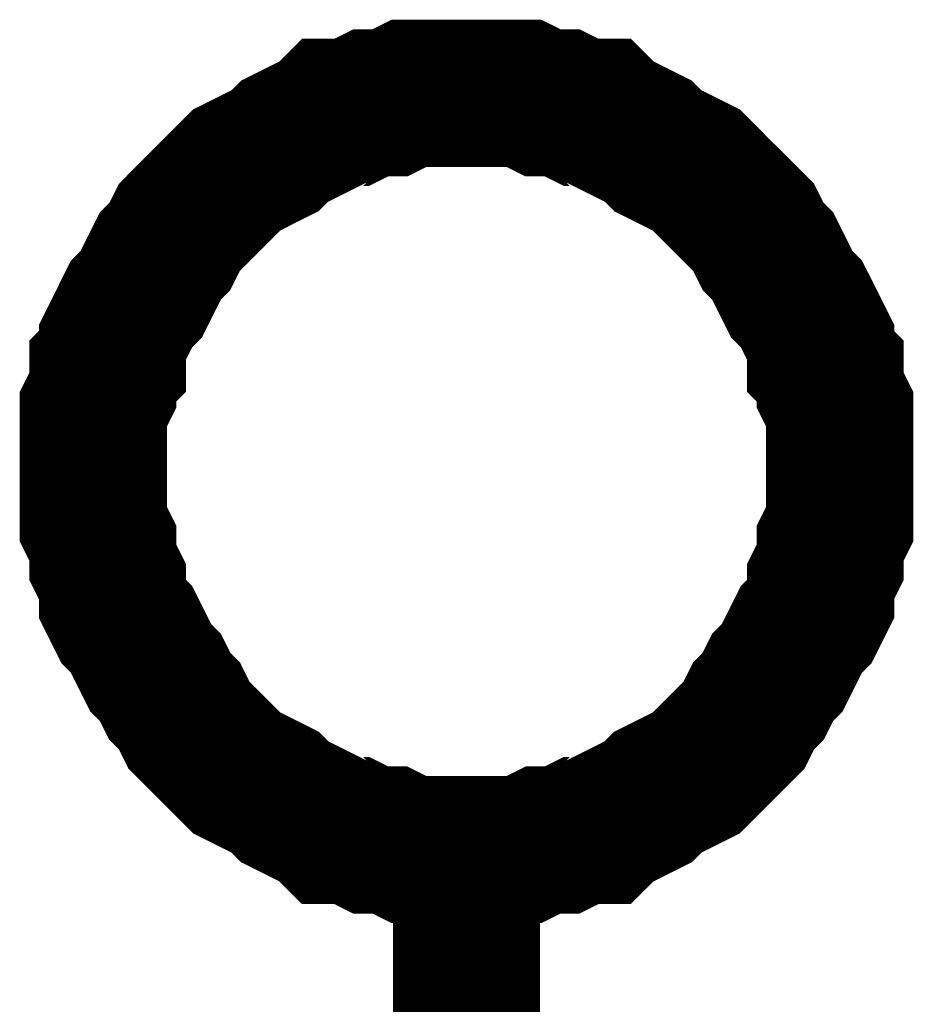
# Model space of a CAD drawing. Header units: inches. Extents: x 0 to 292, y 0 to 193.
# Tile 28 of 189: x 53.24 to 55.05, y 116.71 to 118.71. Entities that reach past the tile are written whole.
import ezdxf

# ---------------------------------------------------------------- set-up
doc = ezdxf.new("R2010")
doc.units = ezdxf.units.IN
doc.layers.add('Sheet', color=255, linetype='Continuous')

msp = doc.modelspace()

# ---------------------------------------------------------------- linework, layer by layer
at = {"layer": 'Sheet'}
for points in [[(53.3854, 117.8043, 0.2997, 0.2997, 0), (53.3854, 117.8433, 0.2997, 0.2997, 0), (53.3854, 117.8823, 0.2997, 0.2997, 0), (53.3854, 117.9212, 0.2997, 0.2997, 0), (53.4049, 117.9602, 0.2997, 0.2997, 0), (53.4049, 117.9992, 0.2997, 0.2997, 0), (53.4244, 118.0187, 0.2997, 0.2997, 0), (53.4244, 118.0577, 0.2997, 0.2997, 0), (53.4439, 118.0967, 0.2997, 0.2997, 0), (53.4633, 118.1356, 0.2997, 0.2997, 0), (53.4828, 118.1551, 0.2997, 0.2997, 0), (53.5023, 118.1941, 0.2997, 0.2997, 0), (53.5218, 118.2331, 0.2997, 0.2997, 0), (53.5413, 118.2526, 0.2997, 0.2997, 0), (53.5608, 118.2916, 0.2997, 0.2997, 0), (53.5802, 118.3111, 0.2997, 0.2997, 0), (53.5997, 118.3306, 0.2997, 0.2997, 0), (53.6387, 118.3695, 0.2997, 0.2997, 0), (53.6582, 118.389, 0.2997, 0.2997, 0), (53.6777, 118.4085, 0.2997, 0.2997, 0), (53.7166, 118.428, 0.2997, 0.2997, 0), (53.7556, 118.4475, 0.2997, 0.2997, 0), (53.7751, 118.467, 0.2997, 0.2997, 0), (53.814, 118.4865, 0.2997, 0.2997, 0), (53.853, 118.506, 0.2997, 0.2997, 0), (53.8725, 118.5255, 0.2997, 0.2997, 0), (53.9115, 118.5255, 0.2997, 0.2997, 0), (53.9504, 118.545, 0.2997, 0.2997, 0), (53.9894, 118.545, 0.2997, 0.2997, 0), (54.0284, 118.5645, 0.2997, 0.2997, 0), (54.0673, 118.5645, 0.2997, 0.2997, 0), (54.1063, 118.5645, 0.2997, 0.2997, 0), (54.1453, 118.5645, 0.2997, 0.2997, 0)], [(54.1453, 118.5645, 0.2997, 0.2997, 0), (54.1453, 118.5645, 0.2997, 0.2997, 0)], [(54.1453, 118.5645, 0.2997, 0.2997, 0), (54.1842, 118.5645, 0.2997, 0.2997, 0), (54.2232, 118.5645, 0.2997, 0.2997, 0), (54.2622, 118.5645, 0.2997, 0.2997, 0), (54.3011, 118.545, 0.2997, 0.2997, 0), (54.3401, 118.545, 0.2997, 0.2997, 0), (54.3791, 118.5255, 0.2997, 0.2997, 0), (54.418, 118.5255, 0.2997, 0.2997, 0), (54.4375, 118.506, 0.2997, 0.2997, 0), (54.4765, 118.4865, 0.2997, 0.2997, 0), (54.5155, 118.467, 0.2997, 0.2997, 0), (54.5349, 118.4475, 0.2997, 0.2997, 0), (54.5739, 118.428, 0.2997, 0.2997, 0), (54.6129, 118.4085, 0.2997, 0.2997, 0), (54.6324, 118.389, 0.2997, 0.2997, 0), (54.6518, 118.3695, 0.2997, 0.2997, 0), (54.6908, 118.3306, 0.2997, 0.2997, 0), (54.7103, 118.3111, 0.2997, 0.2997, 0), (54.7298, 118.2916, 0.2997, 0.2997, 0), (54.7493, 118.2526, 0.2997, 0.2997, 0), (54.7687, 118.2331, 0.2997, 0.2997, 0), (54.7882, 118.1941, 0.2997, 0.2997, 0), (54.8077, 118.1551, 0.2997, 0.2997, 0), (54.8272, 118.1356, 0.2997, 0.2997, 0), (54.8467, 118.0967, 0.2997, 0.2997, 0), (54.8662, 118.0577, 0.2997, 0.2997, 0), (54.8662, 118.0187, 0.2997, 0.2997, 0), (54.8857, 117.9992, 0.2997, 0.2997, 0), (54.8857, 117.9602, 0.2997, 0.2997, 0), (54.9051, 117.9212, 0.2997, 0.2997, 0), (54.9051, 117.8823, 0.2997, 0.2997, 0), (54.9051, 117.8433, 0.2997, 0.2997, 0), (54.9051, 117.8043, 0.2997, 0.2997, 0)], [(54.1453, 117.0247, 0.2997, 0.2997, 0), (54.1063, 117.0247, 0.2997, 0.2997, 0), (54.0673, 117.0247, 0.2997, 0.2997, 0), (54.0284, 117.0247, 0.2997, 0.2997, 0), (53.9894, 117.0441, 0.2997, 0.2997, 0), (53.9504, 117.0441, 0.2997, 0.2997, 0), (53.9115, 117.0636, 0.2997, 0.2997, 0), (53.8725, 117.0636, 0.2997, 0.2997, 0), (53.853, 117.0831, 0.2997, 0.2997, 0), (53.814, 117.1026, 0.2997, 0.2997, 0), (53.7751, 117.1221, 0.2997, 0.2997, 0), (53.7556, 117.1416, 0.2997, 0.2997, 0), (53.7166, 117.1611, 0.2997, 0.2997, 0), (53.6777, 117.1806, 0.2997, 0.2997, 0), (53.6582, 117.2001, 0.2997, 0.2997, 0), (53.6387, 117.2196, 0.2997, 0.2997, 0), (53.5997, 117.2585, 0.2997, 0.2997, 0), (53.5802, 117.278, 0.2997, 0.2997, 0), (53.5608, 117.317, 0.2997, 0.2997, 0), (53.5413, 117.3365, 0.2997, 0.2997, 0), (53.5218, 117.3755, 0.2997, 0.2997, 0), (53.5023, 117.395, 0.2997, 0.2997, 0), (53.4828, 117.434, 0.2997, 0.2997, 0), (53.4633, 117.4729, 0.2997, 0.2997, 0), (53.4439, 117.4924, 0.2997, 0.2997, 0), (53.4244, 117.5314, 0.2997, 0.2997, 0), (53.4244, 117.5704, 0.2997, 0.2997, 0), (53.4049, 117.6094, 0.2997, 0.2997, 0), (53.4049, 117.6484, 0.2997, 0.2997, 0), (53.3854, 117.6874, 0.2997, 0.2997, 0), (53.3854, 117.7263, 0.2997, 0.2997, 0), (53.3854, 117.7653, 0.2997, 0.2997, 0), (53.3854, 117.8043, 0.2997, 0.2997, 0)], [(53.3854, 117.8043, 0.2997, 0.2997, 0), (53.3854, 117.8043, 0.2997, 0.2997, 0)], [(54.9051, 117.8043, 0.2997, 0.2997, 0), (54.9051, 117.7653, 0.2997, 0.2997, 0), (54.9051, 117.7263, 0.2997, 0.2997, 0), (54.9051, 117.6874, 0.2997, 0.2997, 0), (54.8857, 117.6484, 0.2997, 0.2997, 0), (54.8857, 117.6094, 0.2997, 0.2997, 0), (54.8662, 117.5704, 0.2997, 0.2997, 0), (54.8662, 117.5314, 0.2997, 0.2997, 0), (54.8467, 117.4924, 0.2997, 0.2997, 0), (54.8272, 117.4729, 0.2997, 0.2997, 0), (54.8077, 117.434, 0.2997, 0.2997, 0), (54.7882, 117.395, 0.2997, 0.2997, 0), (54.7687, 117.3755, 0.2997, 0.2997, 0), (54.7493, 117.3365, 0.2997, 0.2997, 0), (54.7298, 117.317, 0.2997, 0.2997, 0), (54.7103, 117.278, 0.2997, 0.2997, 0), (54.6908, 117.2585, 0.2997, 0.2997, 0), (54.6518, 117.2196, 0.2997, 0.2997, 0), (54.6324, 117.2001, 0.2997, 0.2997, 0), (54.6129, 117.1806, 0.2997, 0.2997, 0), (54.5739, 117.1611, 0.2997, 0.2997, 0), (54.5349, 117.1416, 0.2997, 0.2997, 0), (54.5155, 117.1221, 0.2997, 0.2997, 0), (54.4765, 117.1026, 0.2997, 0.2997, 0), (54.4375, 117.0831, 0.2997, 0.2997, 0), (54.418, 117.0636, 0.2997, 0.2997, 0), (54.3791, 117.0636, 0.2997, 0.2997, 0), (54.3401, 117.0441, 0.2997, 0.2997, 0), (54.3011, 117.0441, 0.2997, 0.2997, 0), (54.2622, 117.0247, 0.2997, 0.2997, 0), (54.2232, 117.0247, 0.2997, 0.2997, 0), (54.1842, 117.0247, 0.2997, 0.2997, 0), (54.1453, 117.0247, 0.2997, 0.2997, 0)], [(54.9051, 117.8043, 0.2997, 0.2997, 0), (54.9051, 117.8043, 0.2997, 0.2997, 0), (54.9051, 117.8043, 0.2997, 0.2997, 0), (54.9051, 117.8043, 0.2997, 0.2997, 0), (54.9051, 117.8043, 0.2997, 0.2997, 0), (54.9051, 117.8043, 0.2997, 0.2997, 0), (54.9051, 117.8043, 0.2997, 0.2997, 0), (54.9051, 117.8043, 0.2997, 0.2997, 0), (54.9051, 117.8043, 0.2997, 0.2997, 0), (54.9051, 117.8043, 0.2997, 0.2997, 0), (54.9051, 117.8043, 0.2997, 0.2997, 0), (54.9051, 117.8043, 0.2997, 0.2997, 0), (54.9051, 117.8043, 0.2997, 0.2997, 0), (54.9051, 117.8043, 0.2997, 0.2997, 0), (54.9051, 117.8043, 0.2997, 0.2997, 0), (54.9051, 117.8043, 0.2997, 0.2997, 0), (54.9051, 117.8043, 0.2997, 0.2997, 0), (54.9051, 117.8043, 0.2997, 0.2997, 0), (54.9051, 117.8043, 0.2997, 0.2997, 0), (54.9051, 117.8043, 0.2997, 0.2997, 0), (54.9051, 117.8043, 0.2997, 0.2997, 0), (54.9051, 117.8043, 0.2997, 0.2997, 0), (54.9051, 117.8043, 0.2997, 0.2997, 0), (54.9051, 117.8043, 0.2997, 0.2997, 0), (54.9051, 117.8043, 0.2997, 0.2997, 0), (54.9051, 117.8043, 0.2997, 0.2997, 0), (54.9051, 117.8043, 0.2997, 0.2997, 0), (54.9051, 117.8043, 0.2997, 0.2997, 0), (54.9051, 117.8043, 0.2997, 0.2997, 0), (54.9051, 117.8043, 0.2997, 0.2997, 0), (54.9051, 117.8043, 0.2997, 0.2997, 0), (54.9051, 117.8043, 0.2997, 0.2997, 0), (54.9051, 117.8043, 0.2997, 0.2997, 0)], [(54.9051, 117.8043, 0.2997, 0.2997, 0), (54.9051, 117.8043, 0.2997, 0.2997, 0)], [(54.1453, 116.0111, 0.2997, 0.2997, 0), (54.1453, 117.0247, 0.2997, 0.2997, 0)]]:
    msp.add_lwpolyline(points, format="xyseb", dxfattribs=at)

doc.saveas('drawing.dxf')
